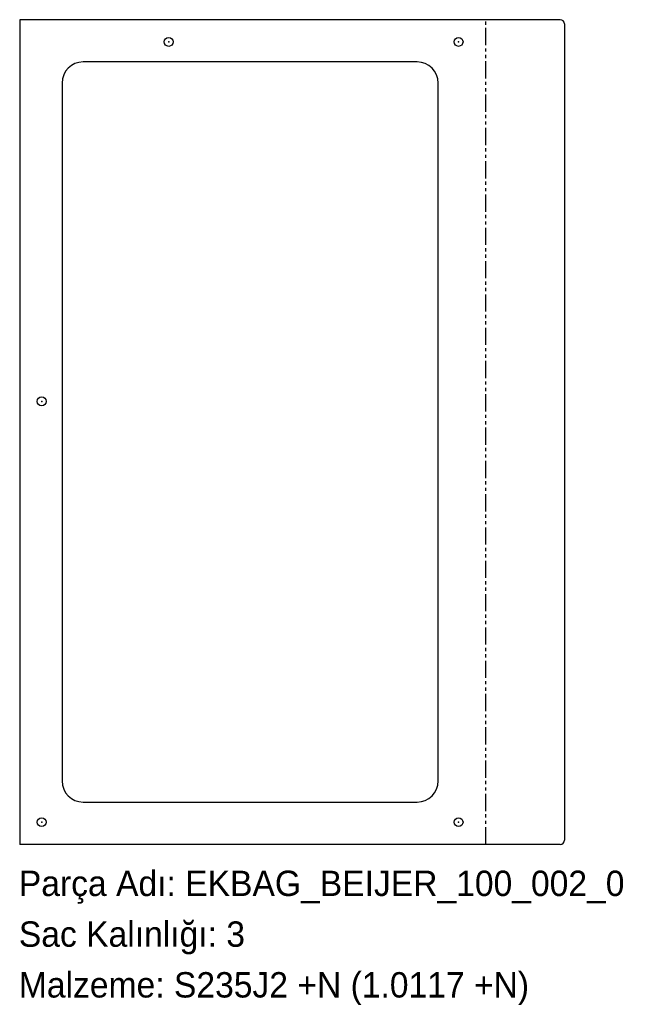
# Model space of a CAD drawing. Header units: millimetres. Extents: x 0 to 297, y -75 to 390.
import ezdxf

# ---------------------------------------------------------------- set-up
doc = ezdxf.new("R2010")
doc.units = ezdxf.units.MM
doc.header["$PDSIZE"] = -1
for name, pattern in [('SLD-İki-Kısa-Kesik-Çizgili-Uzun-Kesik-Çizgi', [15.748, 8.128, -1.524, 1.524, -1.524, 1.524, -1.524]), ('SLD-Katı', [0]), ('SLD-Sürekli', [0])]:
    doc.linetypes.add(name, pattern=pattern)
doc.layers.add('METIN', color=96, linetype='SLD-Katı')
doc.styles.add('SLDTEXTSTYLE0', font='ARIAL.TTF', dxfattribs={"width": 0.948, "bigfont": 'bigfont'})
doc.styles.add('SLDTEXTSTYLE1', font='ARIAL.TTF', dxfattribs={"width": 0.948})

msp = doc.modelspace()

# ---------------------------------------------------------------- linework, layer by layer
at = {"color": 7, "linetype": 'SLD-Sürekli', "lineweight": 25}
for p, q in [((0.4, 390.4), (0.4, 0.4)), ((255.872214, 390.4), (0.4, 390.4)), ((257.872214, 388.4), (257.872214, 2.4)), ((188.198755, 370.4), (30.4, 370.4)), ((20.4, 360.4), (20.4, 30.4)), ((198.198755, 30.4), (198.198755, 360.4)), ((30.4, 20.4), (188.198755, 20.4)), ((255.872214, 0.4), (0.4, 0.4))]:
    msp.add_line(p, q, dxfattribs=at)
at = {"color": 7, "linetype": 'SLD-İki-Kısa-Kesik-Çizgili-Uzun-Kesik-Çizgi'}
msp.add_line((220.636107, 0.4), (220.636107, 390.4), dxfattribs=at)
at = {"color": 7, "linetype": 'SLD-Sürekli', "lineweight": 25}
for centre in [(70.799755, 379.9), (207.799755, 379.9), (10.799755, 209.9), (10.799755, 10.9), (207.799755, 10.9)]:
    msp.add_circle(centre, 2.1, dxfattribs=at)
for centre, radius, start, end in [((255.872214, 388.4), 2, 0, 90), ((30.4, 360.4), 10, 90, 180), ((188.198755, 360.4), 10, 0, 90), ((30.4, 30.4), 10, 180, 270), ((188.198755, 30.4), 10, 270, 0), ((255.872214, 2.4), 2, 270, 0)]:
    msp.add_arc(centre, radius, start, end, dxfattribs=at)
at = {"color": 7, "linetype": 'SLD-Sürekli'}
for p in [(70.799755, 379.9), (207.799755, 379.9), (10.799755, 209.9), (10.799755, 10.9), (207.799755, 10.9)]:
    msp.add_point(p, dxfattribs=at)

# ---------------------------------------------------------------- texts
at = {"layer": 'METIN', "char_height": 12, "attachment_point": 1}
for s, insert, style in [('Parça Adı: EKBAG_BEIJER_100_002_0', (0, -12.031187), 'SLDTEXTSTYLE0'), ('Sac Kalınlığı: 3', (0, -36.031187), 'SLDTEXTSTYLE0'), ('Malzeme: S235J2 +N (1.0117 +N)', (0, -60.031187), 'SLDTEXTSTYLE1')]:
    msp.add_mtext(s, dxfattribs=dict(at, insert=insert, style=style))

doc.saveas('drawing.dxf')
